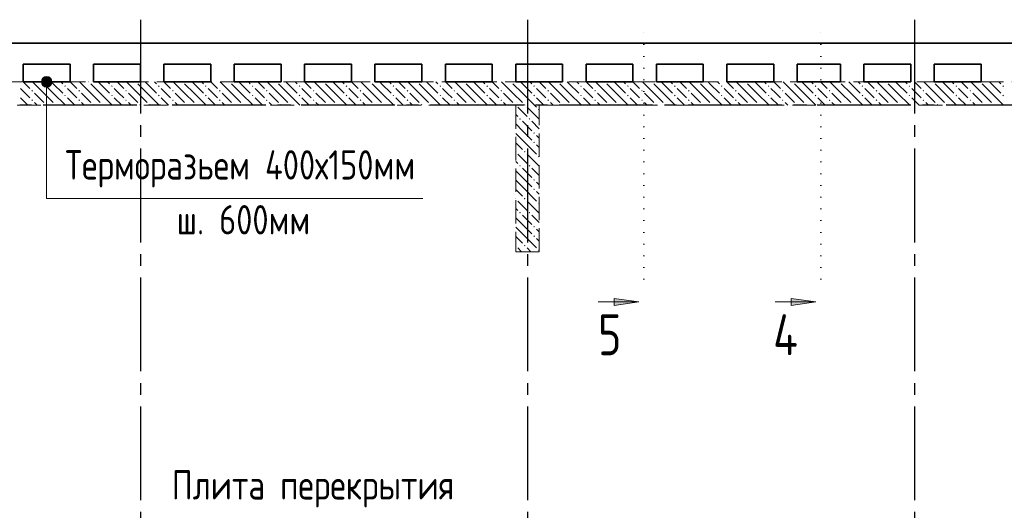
# Model space of a CAD drawing. Header units: millimetres. Extents: x 0 to 61017, y 0 to 42000.
# Tile 16 of 28: x 23910 to 32307, y 30844 to 35030. Entities that reach past the tile are written whole.
import ezdxf

# ---------------------------------------------------------------- set-up
doc = ezdxf.new("R2010")
doc.units = ezdxf.units.MM
for name, pattern in [('______2', [270, 200, -70]), ('______5', [1100, 800, -100, 100, -100]), ('______9', [100, 0, -100])]:
    doc.linetypes.add(name, pattern=pattern)
doc.layers.add('ЖБ Перекрытие верхний уровень', color=7, linetype='Continuous', lineweight=25, true_color=0xe0e0ff)
doc.layers.add('ЖБ Стена верхний уровень', color=7, linetype='Continuous', lineweight=25, true_color=0x006e00)
for name, color, linetype, lineweight in [('Оси', 40, '______5', 18), ('Примечания', 7, 'Continuous', 25), ('Узлы символ', 7, 'Continuous', 25)]:
    doc.layers.add(name, color=color, linetype=linetype, lineweight=lineweight)
doc.styles.add('GOST 2.304-81', font='txt')
doc.styles.add('ISOCPEUR', font='txt')

msp = doc.modelspace()

# ---------------------------------------------------------------- hatches: boundary and pattern name
at = {"layer": 'ЖБ Стена верхний уровень', "linetype": 'Continuous', "lineweight": 18, "transparency": 33554687}
for points in [[(24010.4, 34423.1), (24016.9, 34429.6), (24023.4, 34423.1), (24016.9, 34416.6)], [(24100.3, 34500), (24097, 34496.6), (24093.6, 34500)], [(24290.5, 34463.1), (24297, 34469.6), (24303.4, 34463.1), (24297, 34456.6)], [(24410.4, 34423.1), (24416.9, 34429.6), (24423.4, 34423.1), (24416.9, 34416.6)], [(24500.3, 34500), (24497, 34496.6), (24493.6, 34500)], [(24690.5, 34463.1), (24697, 34469.6), (24703.4, 34463.1), (24697, 34456.6)], [(24810.4, 34423.1), (24816.9, 34429.6), (24823.4, 34423.1), (24816.9, 34416.6)], [(24900.3, 34500), (24897, 34496.6), (24893.6, 34500)], [(25090.5, 34463.1), (25097, 34469.6), (25103.4, 34463.1), (25097, 34456.6)], [(25210.4, 34423.1), (25216.9, 34429.6), (25223.4, 34423.1), (25216.9, 34416.6)], [(25300.3, 34500), (25297, 34496.6), (25293.6, 34500)], [(25490.5, 34463.1), (25497, 34469.6), (25503.4, 34463.1), (25497, 34456.6)], [(25610.4, 34423.1), (25616.9, 34429.6), (25623.4, 34423.1), (25616.9, 34416.6)], [(25700.3, 34500), (25697, 34496.6), (25693.6, 34500)], [(25890.5, 34463.1), (25897, 34469.6), (25903.4, 34463.1), (25897, 34456.6)], [(26010.4, 34423.1), (26016.9, 34429.6), (26023.4, 34423.1), (26016.9, 34416.6)], [(26100.3, 34500), (26097, 34496.6), (26093.6, 34500)], [(26290.5, 34463.1), (26297, 34469.6), (26303.4, 34463.1), (26297, 34456.6)], [(26410.4, 34423.1), (26416.9, 34429.6), (26423.4, 34423.1), (26416.9, 34416.6)], [(26500.3, 34500), (26497, 34496.6), (26493.6, 34500)], [(26690.5, 34463.1), (26697, 34469.6), (26703.4, 34463.1), (26697, 34456.6)], [(26810.4, 34423.1), (26816.9, 34429.6), (26823.4, 34423.1), (26816.9, 34416.6)], [(26900.3, 34500), (26896.9, 34496.6), (26893.6, 34500)], [(27090.5, 34463.1), (27096.9, 34469.6), (27103.4, 34463.1), (27096.9, 34456.6)], [(27210.4, 34423.1), (27216.9, 34429.6), (27223.4, 34423.1), (27216.9, 34416.6)], [(27300.3, 34500), (27296.9, 34496.6), (27293.6, 34500)], [(27490.5, 34463.1), (27496.9, 34469.6), (27503.4, 34463.1), (27496.9, 34456.6)], [(27610.4, 34423.1), (27616.9, 34429.6), (27623.4, 34423.1), (27616.9, 34416.6)], [(27700.3, 34500), (27696.9, 34496.6), (27693.6, 34500)], [(27890.5, 34463.1), (27896.9, 34469.6), (27903.4, 34463.1), (27896.9, 34456.6)], [(28010.4, 34423.1), (28016.9, 34429.6), (28023.4, 34423.1), (28016.9, 34416.6)], [(28100.3, 34500), (28096.9, 34496.6), (28093.6, 34500)], [(28290.5, 34463.1), (28296.9, 34469.6), (28303.4, 34463.1), (28296.9, 34456.6)], [(28410.4, 34423.1), (28416.9, 34429.6), (28423.4, 34423.1), (28416.9, 34416.6)], [(28500.3, 34500), (28496.9, 34496.6), (28493.6, 34500)], [(28690.5, 34463.1), (28696.9, 34469.6), (28703.4, 34463.1), (28696.9, 34456.6)], [(28810.4, 34423.1), (28816.9, 34429.6), (28823.4, 34423.1), (28816.9, 34416.6)], [(28900.3, 34500), (28896.9, 34496.6), (28893.6, 34500)], [(29090.5, 34463.1), (29096.9, 34469.6), (29103.4, 34463.1), (29096.9, 34456.6)], [(29210.4, 34423.1), (29216.9, 34429.6), (29223.4, 34423.1), (29216.9, 34416.6)], [(29300.3, 34500), (29296.9, 34496.6), (29293.6, 34500)], [(29490.5, 34463.1), (29496.9, 34469.6), (29503.4, 34463.1), (29496.9, 34456.6)], [(29610.4, 34423.1), (29616.9, 34429.6), (29623.4, 34423.1), (29616.9, 34416.6)], [(29700.3, 34500), (29696.9, 34496.6), (29693.6, 34500)], [(29890.5, 34463.1), (29896.9, 34469.6), (29903.4, 34463.1), (29896.9, 34456.6)], [(30010.4, 34423.1), (30016.9, 34429.6), (30023.4, 34423.1), (30016.9, 34416.6)], [(30100.3, 34500), (30096.9, 34496.6), (30093.6, 34500)], [(30290.5, 34463.1), (30296.9, 34469.6), (30303.4, 34463.1), (30296.9, 34456.6)], [(30410.4, 34423.1), (30416.9, 34429.6), (30423.4, 34423.1), (30416.9, 34416.6)], [(30500.3, 34500), (30496.9, 34496.6), (30493.6, 34500)], [(30690.5, 34463.1), (30696.9, 34469.6), (30703.4, 34463.1), (30696.9, 34456.6)], [(30810.4, 34423.1), (30816.9, 34429.6), (30823.4, 34423.1), (30816.9, 34416.6)], [(30900.3, 34500), (30896.9, 34496.6), (30893.6, 34500)], [(31090.5, 34463.1), (31096.9, 34469.6), (31103.4, 34463.1), (31096.9, 34456.6)], [(31210.4, 34423.1), (31216.9, 34429.6), (31223.4, 34423.1), (31216.9, 34416.6)], [(31300.3, 34500), (31296.9, 34496.6), (31293.6, 34500)], [(31490.5, 34463.1), (31496.9, 34469.6), (31503.4, 34463.1), (31496.9, 34456.6)], [(31610.4, 34423.1), (31616.9, 34429.6), (31623.4, 34423.1), (31616.9, 34416.6)], [(31700.3, 34500), (31696.9, 34496.6), (31693.6, 34500)], [(31890.5, 34463.1), (31896.9, 34469.6), (31903.4, 34463.1), (31896.9, 34456.6)], [(32010.4, 34423.1), (32016.9, 34429.6), (32023.4, 34423.1), (32016.9, 34416.6)], [(32100.3, 34500), (32096.9, 34496.6), (32093.6, 34500)], [(32290.5, 34463.1), (32296.9, 34469.6), (32303.4, 34463.1), (32296.9, 34456.6)], [(24010.4, 34343.1), (24016.9, 34349.6), (24023.4, 34343.1), (24016.9, 34336.6)], [(24290.5, 34383.1), (24297, 34389.6), (24303.4, 34383.1), (24297, 34376.6)], [(24410.4, 34343.1), (24416.9, 34349.6), (24423.4, 34343.1), (24416.9, 34336.6)], [(24690.5, 34383.1), (24697, 34389.6), (24703.4, 34383.1), (24697, 34376.6)], [(24810.4, 34343.1), (24816.9, 34349.6), (24823.4, 34343.1), (24816.9, 34336.6)], [(25090.5, 34383.1), (25097, 34389.6), (25103.4, 34383.1), (25097, 34376.6)], [(25210.4, 34343.1), (25216.9, 34349.6), (25223.4, 34343.1), (25216.9, 34336.6)], [(25490.5, 34383.1), (25497, 34389.6), (25503.4, 34383.1), (25497, 34376.6)], [(25610.4, 34343.1), (25616.9, 34349.6), (25623.4, 34343.1), (25616.9, 34336.6)], [(25890.5, 34383.1), (25897, 34389.6), (25903.4, 34383.1), (25897, 34376.6)], [(26010.4, 34343.1), (26016.9, 34349.6), (26023.4, 34343.1), (26016.9, 34336.6)], [(26290.5, 34383.1), (26297, 34389.6), (26303.4, 34383.1), (26297, 34376.6)], [(26410.4, 34343.1), (26416.9, 34349.6), (26423.4, 34343.1), (26416.9, 34336.6)], [(26690.5, 34383.1), (26697, 34389.6), (26703.4, 34383.1), (26697, 34376.6)], [(26810.4, 34343.1), (26816.9, 34349.6), (26823.4, 34343.1), (26816.9, 34336.6)], [(27090.5, 34383.1), (27096.9, 34389.6), (27103.4, 34383.1), (27096.9, 34376.6)], [(27210.4, 34343.1), (27216.9, 34349.6), (27223.4, 34343.1), (27216.9, 34336.6)], [(27490.5, 34383.1), (27496.9, 34389.6), (27503.4, 34383.1), (27496.9, 34376.6)], [(27610.4, 34343.1), (27616.9, 34349.6), (27623.4, 34343.1), (27616.9, 34336.6)], [(27890.5, 34383.1), (27896.9, 34389.6), (27903.4, 34383.1), (27896.9, 34376.6)], [(28010.4, 34343.1), (28016.9, 34349.6), (28023.4, 34343.1), (28016.9, 34336.6)], [(28290.5, 34383.1), (28296.9, 34389.6), (28303.4, 34383.1), (28296.9, 34376.6)], [(28410.4, 34343.1), (28416.9, 34349.6), (28423.4, 34343.1), (28416.9, 34336.6)], [(28690.5, 34383.1), (28696.9, 34389.6), (28703.4, 34383.1), (28696.9, 34376.6)], [(28810.4, 34343.1), (28816.9, 34349.6), (28823.4, 34343.1), (28816.9, 34336.6)], [(29090.5, 34383.1), (29096.9, 34389.6), (29103.4, 34383.1), (29096.9, 34376.6)], [(29210.4, 34343.1), (29216.9, 34349.6), (29223.4, 34343.1), (29216.9, 34336.6)], [(29490.5, 34383.1), (29496.9, 34389.6), (29503.4, 34383.1), (29496.9, 34376.6)], [(29610.4, 34343.1), (29616.9, 34349.6), (29623.4, 34343.1), (29616.9, 34336.6)], [(29890.5, 34383.1), (29896.9, 34389.6), (29903.4, 34383.1), (29896.9, 34376.6)], [(30010.4, 34343.1), (30016.9, 34349.6), (30023.4, 34343.1), (30016.9, 34336.6)], [(30290.5, 34383.1), (30296.9, 34389.6), (30303.4, 34383.1), (30296.9, 34376.6)], [(30410.4, 34343.1), (30416.9, 34349.6), (30423.4, 34343.1), (30416.9, 34336.6)], [(30690.5, 34383.1), (30696.9, 34389.6), (30703.4, 34383.1), (30696.9, 34376.6)], [(30810.4, 34343.1), (30816.9, 34349.6), (30823.4, 34343.1), (30816.9, 34336.6)], [(31090.5, 34383.1), (31096.9, 34389.6), (31103.4, 34383.1), (31096.9, 34376.6)], [(31210.4, 34343.1), (31216.9, 34349.6), (31223.4, 34343.1), (31216.9, 34336.6)], [(31490.5, 34383.1), (31496.9, 34389.6), (31503.4, 34383.1), (31496.9, 34376.6)], [(31610.4, 34343.1), (31616.9, 34349.6), (31623.4, 34343.1), (31616.9, 34336.6)], [(31890.5, 34383.1), (31896.9, 34389.6), (31903.4, 34383.1), (31896.9, 34376.6)], [(32010.4, 34343.1), (32016.9, 34349.6), (32023.4, 34343.1), (32016.9, 34336.6)], [(32290.5, 34383.1), (32296.9, 34389.6), (32303.4, 34383.1), (32296.9, 34376.6)], [(24130.5, 34303.1), (24137, 34309.6), (24143.5, 34303.1), (24140.3, 34300), (24133.6, 34300)], [(24210.4, 34303.1), (24216.9, 34309.6), (24223.4, 34303.1), (24220.3, 34300), (24213.6, 34300)], [(24530.5, 34303.1), (24537, 34309.6), (24543.5, 34303.1), (24540.3, 34300), (24533.6, 34300)], [(24610.4, 34303.1), (24616.9, 34309.6), (24623.4, 34303.1), (24620.3, 34300), (24613.6, 34300)], [(24930.5, 34303.1), (24937, 34309.6), (24943.5, 34303.1), (24940.3, 34300), (24933.6, 34300)], [(25010.4, 34303.1), (25016.9, 34309.6), (25023.4, 34303.1), (25020.3, 34300), (25013.6, 34300)], [(25330.5, 34303.1), (25337, 34309.6), (25343.5, 34303.1), (25340.3, 34300), (25333.6, 34300)], [(25410.4, 34303.1), (25416.9, 34309.6), (25423.4, 34303.1), (25420.3, 34300), (25413.6, 34300)], [(25730.5, 34303.1), (25737, 34309.6), (25743.5, 34303.1), (25740.3, 34300), (25733.6, 34300)], [(25810.4, 34303.1), (25816.9, 34309.6), (25823.4, 34303.1), (25820.3, 34300), (25813.6, 34300)], [(26130.5, 34303.1), (26137, 34309.6), (26143.5, 34303.1), (26140.3, 34300), (26133.6, 34300)], [(26210.4, 34303.1), (26216.9, 34309.6), (26223.4, 34303.1), (26220.3, 34300), (26213.6, 34300)], [(26530.5, 34303.1), (26537, 34309.6), (26543.5, 34303.1), (26540.3, 34300), (26533.6, 34300)], [(26610.4, 34303.1), (26616.9, 34309.6), (26623.4, 34303.1), (26620.3, 34300), (26613.6, 34300)], [(26930.5, 34303.1), (26937, 34309.6), (26943.5, 34303.1), (26940.3, 34300), (26933.6, 34300)], [(27010.4, 34303.1), (27016.9, 34309.6), (27023.4, 34303.1), (27020.3, 34300), (27013.6, 34300)], [(27330.5, 34303.1), (27337, 34309.6), (27343.5, 34303.1), (27340.3, 34300), (27333.6, 34300)], [(27410.4, 34303.1), (27416.9, 34309.6), (27423.4, 34303.1), (27420.3, 34300), (27413.6, 34300)], [(27730.5, 34303.1), (27737, 34309.6), (27743.5, 34303.1), (27740.3, 34300), (27733.6, 34300)], [(27810.4, 34303.1), (27816.9, 34309.6), (27823.4, 34303.1), (27820.3, 34300), (27813.6, 34300)], [(28130.5, 34303.1), (28137, 34309.6), (28143.5, 34303.1), (28140.3, 34300), (28133.6, 34300)], [(28140.3, 34300), (28140, 34299.7), (28140, 34300)], [(28210.4, 34303.1), (28216.9, 34309.6), (28223.4, 34303.1), (28220.3, 34300), (28213.6, 34300)], [(28220.3, 34300), (28216.9, 34296.6), (28213.6, 34300)], [(28330.5, 34263.1), (28337, 34269.6), (28340, 34266.6), (28340, 34259.7), (28337, 34256.6)], [(28530.5, 34303.1), (28537, 34309.6), (28543.5, 34303.1), (28540.3, 34300), (28533.6, 34300)], [(28610.4, 34303.1), (28616.9, 34309.6), (28623.4, 34303.1), (28620.3, 34300), (28613.6, 34300)], [(28930.5, 34303.1), (28937, 34309.6), (28943.5, 34303.1), (28940.3, 34300), (28933.6, 34300)], [(29010.4, 34303.1), (29016.9, 34309.6), (29023.4, 34303.1), (29020.3, 34300), (29013.6, 34300)], [(29330.5, 34303.1), (29337, 34309.6), (29343.5, 34303.1), (29340.3, 34300), (29333.6, 34300)], [(29410.4, 34303.1), (29416.9, 34309.6), (29423.4, 34303.1), (29420.3, 34300), (29413.6, 34300)], [(29730.5, 34303.1), (29737, 34309.6), (29743.5, 34303.1), (29740.3, 34300), (29733.6, 34300)], [(29810.4, 34303.1), (29816.9, 34309.6), (29823.4, 34303.1), (29820.3, 34300), (29813.6, 34300)], [(30130.5, 34303.1), (30137, 34309.6), (30143.5, 34303.1), (30140.3, 34300), (30133.6, 34300)], [(30210.4, 34303.1), (30216.9, 34309.6), (30223.4, 34303.1), (30220.3, 34300), (30213.6, 34300)], [(30530.5, 34303.1), (30537, 34309.6), (30543.5, 34303.1), (30540.3, 34300), (30533.6, 34300)], [(30610.4, 34303.1), (30616.9, 34309.6), (30623.4, 34303.1), (30620.3, 34300), (30613.6, 34300)], [(30930.5, 34303.1), (30937, 34309.6), (30943.5, 34303.1), (30940.3, 34300), (30933.6, 34300)], [(31010.4, 34303.1), (31016.9, 34309.6), (31023.4, 34303.1), (31020.3, 34300), (31013.6, 34300)], [(31330.5, 34303.1), (31337, 34309.6), (31343.5, 34303.1), (31340.3, 34300), (31333.6, 34300)], [(31410.4, 34303.1), (31416.9, 34309.6), (31423.4, 34303.1), (31420.3, 34300), (31413.6, 34300)], [(31730.5, 34303.1), (31737, 34309.6), (31743.5, 34303.1), (31740.3, 34300), (31733.6, 34300)], [(31810.4, 34303.1), (31816.9, 34309.6), (31823.4, 34303.1), (31820.3, 34300), (31813.6, 34300)], [(32130.5, 34303.1), (32137, 34309.6), (32143.5, 34303.1), (32140.3, 34300), (32133.6, 34300)], [(32210.4, 34303.1), (32216.9, 34309.6), (32223.4, 34303.1), (32220.3, 34300), (32213.6, 34300)], [(28170.5, 34183.1), (28177, 34189.6), (28183.5, 34183.1), (28177, 34176.6)], [(28250.5, 34183.1), (28257, 34189.6), (28263.5, 34183.1), (28257, 34176.6)], [(28290.5, 34063.1), (28296.9, 34069.6), (28303.4, 34063.1), (28296.9, 34056.6)], [(28290.5, 33983.1), (28296.9, 33989.6), (28303.4, 33983.1), (28296.9, 33976.6)], [(28140, 33906.6), (28143.5, 33903.1), (28140, 33899.7)], [(28210.4, 33903.1), (28216.9, 33909.6), (28223.4, 33903.1), (28216.9, 33896.6)], [(28330.5, 33863.1), (28337, 33869.6), (28340, 33866.6), (28340, 33859.7), (28337, 33856.6)], [(28170.5, 33783.1), (28177, 33789.6), (28183.5, 33783.1), (28177, 33776.6)], [(28250.5, 33783.1), (28257, 33789.6), (28263.5, 33783.1), (28257, 33776.6)], [(28290.5, 33663.1), (28296.9, 33669.6), (28303.4, 33663.1), (28296.9, 33656.6)], [(28290.5, 33583.1), (28296.9, 33589.6), (28303.4, 33583.1), (28296.9, 33576.6)], [(28140, 33506.6), (28143.5, 33503.1), (28140, 33499.7)], [(28210.4, 33503.1), (28216.9, 33509.6), (28223.4, 33503.1), (28216.9, 33496.6)], [(28330.5, 33463.1), (28337, 33469.6), (28340, 33466.6), (28340, 33459.7), (28337, 33456.6)], [(28170.5, 33383.1), (28177, 33389.6), (28183.5, 33383.1), (28177, 33376.6)], [(28250.5, 33383.1), (28257, 33389.6), (28263.5, 33383.1), (28257, 33376.6)], [(28290.5, 33263.1), (28296.9, 33269.6), (28303.4, 33263.1), (28296.9, 33256.6)], [(28290.5, 33183.1), (28296.9, 33189.6), (28303.4, 33183.1), (28296.9, 33176.6)], [(28140, 33106.6), (28143.5, 33103.1), (28140, 33099.7)], [(28210.4, 33103.1), (28216.9, 33109.6), (28223.4, 33103.1), (28216.9, 33096.6)], [(28330.5, 33063.1), (28337, 33069.6), (28340, 33066.6), (28340, 33059.7), (28337, 33056.6)]]:
    msp.add_hatch(color=7, dxfattribs=at).paths.add_polyline_path(points, flags=16)
at = {"layer": 'Примечания', "linetype": 'Continuous', "lineweight": 13, "transparency": 33554687}
for points in [[(24095, 34500), (24185, 34500), (24178.7, 34522.5)], [(24095, 34500), (24178.7, 34522.5), (24101.3, 34522.5)], [(24101.3, 34522.5), (24178.7, 34522.5), (24162.5, 34538.7)], [(24101.3, 34522.5), (24162.5, 34538.7), (24117.5, 34538.7)], [(24117.5, 34538.7), (24162.5, 34538.7), (24140, 34545)], [(24101.3, 34477.5), (24185, 34500), (24095, 34500)], [(24101.3, 34477.5), (24178.7, 34477.5), (24185, 34500)], [(24117.5, 34461.3), (24178.7, 34477.5), (24101.3, 34477.5)], [(24117.5, 34461.3), (24162.5, 34461.3), (24178.7, 34477.5)], [(24162.5, 34461.3), (24117.5, 34461.3), (24140, 34455)]]:
    msp.add_hatch(color=7, dxfattribs=at).paths.add_polyline_path(points)
at = {"layer": 'Узлы символ', "linetype": 'Continuous', "lineweight": 13, "transparency": 33554687}
for points in [[(28980.2, 32652.1), (29190.2, 32622), (28980.2, 32592.1)], [(30490.2, 32652.1), (30700.2, 32622), (30490.2, 32592.1)]]:
    msp.add_hatch(color=7, dxfattribs=at).paths.add_polyline_path(points, flags=16)

# ---------------------------------------------------------------- linework, layer by layer
at = {"layer": 'ЖБ Перекрытие верхний уровень', "color": 7, "linetype": 'Continuous', "lineweight": 35, "transparency": 33554687}
for p, q in [((28240, 34830), (22060, 34830)), ((34420, 34830), (28240, 34830)), ((23940, 34500), (23940, 34650)), ((23940, 34650), (24340, 34650)), ((24340, 34650), (24340, 34500)), ((24540, 34500), (24540, 34650)), ((24540, 34650), (24940, 34650)), ((24940, 34650), (24940, 34500)), ((25140, 34500), (25140, 34650)), ((25140, 34650), (25540, 34650)), ((25540, 34650), (25540, 34500)), ((25740, 34500), (25740, 34650)), ((25740, 34650), (26140, 34650)), ((26140, 34650), (26140, 34500)), ((26340, 34500), (26340, 34650)), ((26340, 34650), (26740, 34650)), ((26740, 34650), (26740, 34500)), ((26940, 34500), (26940, 34650)), ((26940, 34650), (27340, 34650)), ((27340, 34650), (27340, 34500)), ((27540, 34500), (27540, 34650)), ((27540, 34650), (27940, 34650)), ((27940, 34650), (27940, 34500)), ((28140, 34500), (28140, 34650)), ((28140, 34650), (28240, 34650)), ((28240, 34650), (28540, 34650)), ((28540, 34650), (28540, 34500)), ((28740, 34650), (29140, 34650)), ((28740, 34500), (28740, 34650)), ((29140, 34650), (29140, 34500)), ((29340, 34500), (29340, 34650)), ((29340, 34650), (29740, 34650)), ((29740, 34650), (29740, 34500)), ((29940, 34500), (29940, 34650)), ((29940, 34650), (30340, 34650)), ((30340, 34650), (30340, 34500)), ((30540, 34500), (30540, 34650)), ((30540, 34650), (30910, 34650)), ((30910, 34650), (30910, 34500)), ((31110, 34650), (31510, 34650)), ((31110, 34500), (31110, 34650)), ((31510, 34650), (31510, 34500)), ((31710, 34650), (32110, 34650)), ((31710, 34500), (31710, 34650)), ((32110, 34650), (32110, 34500)), ((24340, 34500), (23940, 34500)), ((24940, 34500), (24540, 34500)), ((25540, 34500), (25140, 34500)), ((26140, 34500), (25740, 34500)), ((26740, 34500), (26340, 34500)), ((27340, 34500), (26940, 34500)), ((27940, 34500), (27540, 34500)), ((28240, 34500), (28140, 34500)), ((28540, 34500), (28240, 34500)), ((29140, 34500), (28740, 34500)), ((29740, 34500), (29340, 34500)), ((30340, 34500), (29940, 34500)), ((30910, 34500), (30540, 34500)), ((31510, 34500), (31110, 34500)), ((32110, 34500), (31710, 34500))]:
    msp.add_line(p, q, dxfattribs=at)
at = {"layer": 'ЖБ Стена верхний уровень', "color": 251, "linetype": '______2', "lineweight": 13, "true_color": 0x656565, "transparency": 33554687}
for p, q in [((34730, 34500), (21750, 34500)), ((21730, 34300), (28140, 34300)), ((28140, 34300), (28140, 33050)), ((28340, 33050), (28340, 34300)), ((28340, 34300), (34750, 34300)), ((28140, 33050), (28340, 33050))]:
    msp.add_line(p, q, dxfattribs=at)
at = {"layer": 'ЖБ Стена верхний уровень', "color": 9, "linetype": 'Continuous', "lineweight": 18, "true_color": 0xc7c7c7, "transparency": 33554687}
for p, q in [((23957, 34403.1), (23916.9, 34443.1)), ((23940.1, 34500), (23997, 34443.1)), ((24116.9, 34403.1), (24020.1, 34500)), ((24116.9, 34483.1), (24197, 34403.1)), ((24197, 34483.1), (24180.1, 34500)), ((24197, 34483.1), (24277, 34403.1)), ((24260.1, 34500), (24277, 34483.1)), ((24357, 34403.1), (24316.9, 34443.1)), ((24340.1, 34500), (24397, 34443.1)), ((24516.9, 34403.1), (24420.1, 34500)), ((24516.9, 34483.1), (24597, 34403.1)), ((24597, 34483.1), (24580.1, 34500)), ((24597, 34483.1), (24677, 34403.1)), ((24660.1, 34500), (24677, 34483.1)), ((24757, 34403.1), (24716.9, 34443.1)), ((24740.1, 34500), (24797, 34443.1)), ((24916.9, 34403.1), (24820.1, 34500)), ((24916.9, 34483.1), (24997, 34403.1)), ((24997, 34483.1), (24980.1, 34500)), ((24997, 34483.1), (25077, 34403.1)), ((25060.1, 34500), (25077, 34483.1)), ((25157, 34403.1), (25116.9, 34443.1)), ((25140.1, 34500), (25197, 34443.1)), ((25316.9, 34403.1), (25220.1, 34500)), ((25316.9, 34483.1), (25397, 34403.1)), ((25397, 34483.1), (25380.1, 34500)), ((25397, 34483.1), (25477, 34403.1)), ((25460.1, 34500), (25477, 34483.1)), ((25557, 34403.1), (25516.9, 34443.1)), ((25540.1, 34500), (25597, 34443.1)), ((25716.9, 34403.1), (25620.1, 34500)), ((25716.9, 34483.1), (25797, 34403.1)), ((25797, 34483.1), (25780.1, 34500)), ((25797, 34483.1), (25877, 34403.1)), ((25860.1, 34500), (25877, 34483.1)), ((25957, 34403.1), (25916.9, 34443.1)), ((25940.1, 34500), (25997, 34443.1)), ((26116.9, 34403.1), (26020.1, 34500)), ((26116.9, 34483.1), (26197, 34403.1)), ((26197, 34483.1), (26180.1, 34500)), ((26197, 34483.1), (26277, 34403.1)), ((26260.1, 34500), (26277, 34483.1)), ((26357, 34403.1), (26316.9, 34443.1)), ((26340.1, 34500), (26397, 34443.1)), ((26516.9, 34403.1), (26420.1, 34500)), ((26516.9, 34483.1), (26597, 34403.1)), ((26597, 34483.1), (26580.1, 34500)), ((26597, 34483.1), (26677, 34403.1)), ((26660.1, 34500), (26677, 34483.1)), ((26757, 34403.1), (26716.9, 34443.1)), ((26740.1, 34500), (26796.9, 34443.1)), ((26916.9, 34403.1), (26820.1, 34500)), ((26916.9, 34483.1), (26996.9, 34403.1)), ((26996.9, 34483.1), (26980.1, 34500)), ((26996.9, 34483.1), (27077, 34403.1)), ((27060.1, 34500), (27077, 34483.1)), ((27157, 34403.1), (27116.9, 34443.1)), ((27140.1, 34500), (27196.9, 34443.1)), ((27316.9, 34403.1), (27220.1, 34500)), ((27316.9, 34483.1), (27396.9, 34403.1)), ((27396.9, 34483.1), (27380.1, 34500)), ((27396.9, 34483.1), (27477, 34403.1)), ((27460.1, 34500), (27477, 34483.1)), ((27557, 34403.1), (27516.9, 34443.1)), ((27540.1, 34500), (27596.9, 34443.1)), ((27716.9, 34403.1), (27620.1, 34500)), ((27716.9, 34483.1), (27796.9, 34403.1)), ((27796.9, 34483.1), (27780.1, 34500)), ((27796.9, 34483.1), (27877, 34403.1)), ((27860.1, 34500), (27877, 34483.1)), ((27957, 34403.1), (27916.9, 34443.1)), ((27940.1, 34500), (27996.9, 34443.1)), ((28116.9, 34403.1), (28020.1, 34500)), ((28116.9, 34483.1), (28196.9, 34403.1)), ((28196.9, 34483.1), (28180.1, 34500)), ((28196.9, 34483.1), (28277, 34403.1)), ((28260.1, 34500), (28277, 34483.1)), ((28357, 34403.1), (28316.9, 34443.1)), ((28340.1, 34500), (28396.9, 34443.1)), ((28516.9, 34403.1), (28420.1, 34500)), ((28516.9, 34483.1), (28596.9, 34403.1)), ((28596.9, 34483.1), (28580.1, 34500)), ((28596.9, 34483.1), (28677, 34403.1)), ((28660.1, 34500), (28677, 34483.1)), ((28757, 34403.1), (28716.9, 34443.1)), ((28740.1, 34500), (28796.9, 34443.1)), ((28916.9, 34403.1), (28820.1, 34500)), ((28916.9, 34483.1), (28996.9, 34403.1)), ((28996.9, 34483.1), (28980.1, 34500)), ((28996.9, 34483.1), (29077, 34403.1)), ((29060.1, 34500), (29077, 34483.1)), ((29157, 34403.1), (29116.9, 34443.1)), ((29140.1, 34500), (29196.9, 34443.1)), ((29316.9, 34403.1), (29220.1, 34500)), ((29316.9, 34483.1), (29396.9, 34403.1)), ((29396.9, 34483.1), (29380.1, 34500)), ((29396.9, 34483.1), (29477, 34403.1)), ((29460.1, 34500), (29477, 34483.1)), ((29557, 34403.1), (29516.9, 34443.1)), ((29540.1, 34500), (29596.9, 34443.1)), ((29716.9, 34403.1), (29620.1, 34500)), ((29716.9, 34483.1), (29796.9, 34403.1)), ((29796.9, 34483.1), (29780.1, 34500)), ((29796.9, 34483.1), (29877, 34403.1)), ((29860.1, 34500), (29877, 34483.1)), ((29957, 34403.1), (29916.9, 34443.1)), ((29940.1, 34500), (29996.9, 34443.1)), ((30116.9, 34403.1), (30020.1, 34500)), ((30116.9, 34483.1), (30196.9, 34403.1)), ((30196.9, 34483.1), (30180.1, 34500)), ((30196.9, 34483.1), (30277, 34403.1)), ((30260.1, 34500), (30277, 34483.1)), ((30357, 34403.1), (30316.9, 34443.1)), ((30340.1, 34500), (30396.9, 34443.1)), ((30516.9, 34403.1), (30420.1, 34500)), ((30516.9, 34483.1), (30596.9, 34403.1)), ((30596.9, 34483.1), (30580.1, 34500)), ((30596.9, 34483.1), (30677, 34403.1)), ((30660.1, 34500), (30677, 34483.1)), ((30757, 34403.1), (30716.9, 34443.1)), ((30740.1, 34500), (30796.9, 34443.1)), ((30916.9, 34403.1), (30820.1, 34500)), ((30916.9, 34483.1), (30996.9, 34403.1)), ((30996.9, 34483.1), (30980.1, 34500)), ((30996.9, 34483.1), (31077, 34403.1)), ((31060.1, 34500), (31077, 34483.1)), ((31157, 34403.1), (31116.9, 34443.1)), ((31140.1, 34500), (31196.9, 34443.1)), ((31316.9, 34403.1), (31220.1, 34500)), ((31316.9, 34483.1), (31396.9, 34403.1)), ((31396.9, 34483.1), (31380.1, 34500)), ((31396.9, 34483.1), (31477, 34403.1)), ((31460.1, 34500), (31477, 34483.1)), ((31557, 34403.1), (31516.9, 34443.1)), ((31540.1, 34500), (31596.9, 34443.1)), ((31716.9, 34403.1), (31620.1, 34500)), ((31716.9, 34483.1), (31796.9, 34403.1)), ((31796.9, 34483.1), (31780.1, 34500)), ((31796.9, 34483.1), (31877, 34403.1)), ((31860.1, 34500), (31877, 34483.1)), ((31957, 34403.1), (31916.9, 34443.1)), ((31940.1, 34500), (31996.9, 34443.1)), ((32116.9, 34403.1), (32020.1, 34500)), ((32116.9, 34483.1), (32196.9, 34403.1)), ((32196.9, 34483.1), (32180.1, 34500)), ((32196.9, 34483.1), (32277, 34403.1)), ((32260.1, 34500), (32277, 34483.1)), ((23916.9, 34363.1), (23980.1, 34300)), ((23997, 34363.1), (23957, 34403.1)), ((24037, 34403.1), (24116.9, 34323.1)), ((24116.9, 34403.1), (24197, 34323.1)), ((24197, 34403.1), (24300.1, 34300)), ((24316.9, 34363.1), (24380.1, 34300)), ((24397, 34363.1), (24357, 34403.1)), ((24437, 34403.1), (24516.9, 34323.1)), ((24516.9, 34403.1), (24597, 34323.1)), ((24597, 34403.1), (24700.1, 34300)), ((24716.9, 34363.1), (24780.1, 34300)), ((24797, 34363.1), (24757, 34403.1)), ((24837, 34403.1), (24916.9, 34323.1)), ((24916.9, 34403.1), (24997, 34323.1)), ((24997, 34403.1), (25100.1, 34300)), ((25116.9, 34363.1), (25180.1, 34300)), ((25197, 34363.1), (25157, 34403.1)), ((25237, 34403.1), (25316.9, 34323.1)), ((25316.9, 34403.1), (25397, 34323.1)), ((25397, 34403.1), (25500.1, 34300)), ((25516.9, 34363.1), (25580.1, 34300)), ((25597, 34363.1), (25557, 34403.1)), ((25637, 34403.1), (25716.9, 34323.1)), ((25716.9, 34403.1), (25797, 34323.1)), ((25797, 34403.1), (25900.1, 34300)), ((25916.9, 34363.1), (25980.1, 34300)), ((25997, 34363.1), (25957, 34403.1)), ((26037, 34403.1), (26116.9, 34323.1)), ((26116.9, 34403.1), (26197, 34323.1)), ((26197, 34403.1), (26300.1, 34300)), ((26316.9, 34363.1), (26380.1, 34300)), ((26397, 34363.1), (26357, 34403.1)), ((26437, 34403.1), (26516.9, 34323.1)), ((26516.9, 34403.1), (26597, 34323.1)), ((26597, 34403.1), (26700.1, 34300)), ((26716.9, 34363.1), (26780.1, 34300)), ((26796.9, 34363.1), (26757, 34403.1)), ((26837, 34403.1), (26916.9, 34323.1)), ((26916.9, 34403.1), (26996.9, 34323.1)), ((26996.9, 34403.1), (27100.1, 34300)), ((27116.9, 34363.1), (27180.1, 34300)), ((27196.9, 34363.1), (27157, 34403.1)), ((27237, 34403.1), (27316.9, 34323.1)), ((27316.9, 34403.1), (27396.9, 34323.1)), ((27396.9, 34403.1), (27500.1, 34300)), ((27516.9, 34363.1), (27580.1, 34300)), ((27596.9, 34363.1), (27557, 34403.1)), ((27637, 34403.1), (27716.9, 34323.1)), ((27716.9, 34403.1), (27796.9, 34323.1)), ((27796.9, 34403.1), (27900.1, 34300)), ((27916.9, 34363.1), (27980.1, 34300)), ((27996.9, 34363.1), (27957, 34403.1)), ((28037, 34403.1), (28116.9, 34323.1)), ((28116.9, 34403.1), (28196.9, 34323.1)), ((28196.9, 34403.1), (28300.1, 34300)), ((28316.9, 34363.1), (28380.1, 34300)), ((28396.9, 34363.1), (28357, 34403.1)), ((28437, 34403.1), (28516.9, 34323.1)), ((28516.9, 34403.1), (28596.9, 34323.1)), ((28596.9, 34403.1), (28700.1, 34300)), ((28716.9, 34363.1), (28780.1, 34300)), ((28796.9, 34363.1), (28757, 34403.1)), ((28837, 34403.1), (28916.9, 34323.1)), ((28916.9, 34403.1), (28996.9, 34323.1)), ((28996.9, 34403.1), (29100.1, 34300)), ((29116.9, 34363.1), (29180.1, 34300)), ((29196.9, 34363.1), (29157, 34403.1)), ((29237, 34403.1), (29316.9, 34323.1)), ((29316.9, 34403.1), (29396.9, 34323.1)), ((29396.9, 34403.1), (29500.1, 34300)), ((29516.9, 34363.1), (29580.1, 34300)), ((29596.9, 34363.1), (29557, 34403.1)), ((29637, 34403.1), (29716.9, 34323.1)), ((29716.9, 34403.1), (29796.9, 34323.1)), ((29796.9, 34403.1), (29900.1, 34300)), ((29916.9, 34363.1), (29980.1, 34300)), ((29996.9, 34363.1), (29957, 34403.1)), ((30037, 34403.1), (30116.9, 34323.1)), ((30116.9, 34403.1), (30196.9, 34323.1)), ((30196.9, 34403.1), (30300.1, 34300)), ((30316.9, 34363.1), (30380.1, 34300)), ((30396.9, 34363.1), (30357, 34403.1)), ((30437, 34403.1), (30516.9, 34323.1)), ((30516.9, 34403.1), (30596.9, 34323.1)), ((30596.9, 34403.1), (30700.1, 34300)), ((30716.9, 34363.1), (30780.1, 34300)), ((30796.9, 34363.1), (30757, 34403.1)), ((30837, 34403.1), (30916.9, 34323.1)), ((30916.9, 34403.1), (30996.9, 34323.1)), ((30996.9, 34403.1), (31100.1, 34300)), ((31116.9, 34363.1), (31180.1, 34300)), ((31196.9, 34363.1), (31157, 34403.1)), ((31237, 34403.1), (31316.9, 34323.1)), ((31316.9, 34403.1), (31396.9, 34323.1)), ((31396.9, 34403.1), (31500.1, 34300)), ((31516.9, 34363.1), (31580.1, 34300)), ((31596.9, 34363.1), (31557, 34403.1)), ((31637, 34403.1), (31716.9, 34323.1)), ((31716.9, 34403.1), (31796.9, 34323.1)), ((31796.9, 34403.1), (31900.1, 34300)), ((31916.9, 34363.1), (31980.1, 34300)), ((31996.9, 34363.1), (31957, 34403.1)), ((32037, 34403.1), (32116.9, 34323.1)), ((32116.9, 34403.1), (32196.9, 34323.1)), ((32196.9, 34403.1), (32300.1, 34300)), ((24037, 34323.1), (24060.1, 34300)), ((24437, 34323.1), (24460.1, 34300)), ((24837, 34323.1), (24860.1, 34300)), ((25237, 34323.1), (25260.1, 34300)), ((25637, 34323.1), (25660.1, 34300)), ((26037, 34323.1), (26060.1, 34300)), ((26437, 34323.1), (26460.1, 34300)), ((26837, 34323.1), (26860.1, 34300)), ((27237, 34323.1), (27260.1, 34300)), ((27637, 34323.1), (27660.1, 34300)), ((28037, 34323.1), (28060.1, 34300)), ((28196.9, 34243.1), (28157, 34283.1)), ((28237, 34283.1), (28340, 34180.1)), ((28300.1, 34300), (28316.9, 34283.1)), ((28437, 34323.1), (28460.1, 34300)), ((28837, 34323.1), (28860.1, 34300)), ((29237, 34323.1), (29260.1, 34300)), ((29637, 34323.1), (29660.1, 34300)), ((30037, 34323.1), (30060.1, 34300)), ((30437, 34323.1), (30460.1, 34300)), ((30837, 34323.1), (30860.1, 34300)), ((31237, 34323.1), (31260.1, 34300)), ((31637, 34323.1), (31660.1, 34300)), ((32037, 34323.1), (32060.1, 34300)), ((28140, 34220.1), (28157, 34203.1)), ((28237, 34203.1), (28196.9, 34243.1)), ((28196.9, 34083.1), (28140, 34140.1)), ((28196.9, 34163.1), (28277, 34083.1)), ((28277, 34163.1), (28340, 34100.1)), ((28140, 34060.1), (28196.9, 34003.1)), ((28196.9, 34083.1), (28277, 34003.1)), ((28340, 34020.1), (28316.9, 34043.1)), ((28140, 33980.1), (28196.9, 33923.1)), ((28196.9, 34003.1), (28316.9, 33883.1)), ((28316.9, 33963.1), (28340, 33940.1)), ((28196.9, 33843.1), (28157, 33883.1)), ((28237, 33803.1), (28196.9, 33843.1)), ((28237, 33883.1), (28340, 33780.1)), ((28140, 33820.1), (28157, 33803.1)), ((28196.9, 33763.1), (28277, 33683.1)), ((28277, 33763.1), (28340, 33700.1)), ((28196.9, 33683.1), (28140, 33740.1)), ((28196.9, 33683.1), (28277, 33603.1)), ((28140, 33660.1), (28196.9, 33603.1)), ((28196.9, 33603.1), (28316.9, 33483.1)), ((28340, 33620.1), (28316.9, 33643.1)), ((28140, 33580.1), (28196.9, 33523.1)), ((28316.9, 33563.1), (28340, 33540.1)), ((28140, 33420.1), (28157, 33403.1)), ((28196.9, 33443.1), (28157, 33483.1)), ((28237, 33403.1), (28196.9, 33443.1)), ((28237, 33483.1), (28340, 33380.1)), ((28196.9, 33283.1), (28140, 33340.1)), ((28196.9, 33363.1), (28277, 33283.1)), ((28277, 33363.1), (28340, 33300.1)), ((28140, 33260.1), (28196.9, 33203.1)), ((28196.9, 33283.1), (28277, 33203.1)), ((28140, 33180.1), (28196.9, 33123.1)), ((28196.9, 33203.1), (28316.9, 33083.1)), ((28340, 33220.1), (28316.9, 33243.1)), ((28190.1, 33050), (28157, 33083.1)), ((28237, 33083.1), (28270.1, 33050)), ((28316.9, 33163.1), (28340, 33140.1))]:
    msp.add_line(p, q, dxfattribs=at)
at = {"layer": 'Оси', "color": 8, "linetype": '______5', "lineweight": -3, "transparency": 33554687}
for p, q in [((24940, 35030), (24940, 16970)), ((28240, 35030), (28240, 16970)), ((31540, 35030), (31540, 16970)), ((50210, 34300), (4600, 34300)), ((50210, 34300), (4600, 34300))]:
    msp.add_line(p, q, dxfattribs=at)
at = {"layer": 'Примечания', "color": 7, "linetype": 'Continuous', "lineweight": 13, "transparency": 33554687}
for p, q in [((24140, 34545), (24140, 34545)), ((24095, 34500), (24095, 34500)), ((24140, 34455), (24140, 34455)), ((24185, 34500), (24185, 34500))]:
    msp.add_line(p, q, dxfattribs=at)
msp.add_lwpolyline([(27348.7, 33503.2), (24140, 33503.2), (24140, 34500)], dxfattribs=at)
msp.add_circle((24140, 34500), 45, dxfattribs=at)
at = {"layer": 'Узлы символ', "color": 7, "linetype": '______9', "lineweight": 13, "transparency": 33554687}
for p, q in [((29232, 32815.3), (29232, 34955.9)), ((30742, 32815.3), (30742, 34955.9))]:
    msp.add_line(p, q, dxfattribs=at)
at = {"layer": 'Узлы символ', "color": 7, "linetype": 'Continuous', "lineweight": 13, "transparency": 33554687}
for p, q in [((29190.2, 32622), (28842.7, 32622)), ((28980.2, 32622), (28965.2, 32622)), ((28980.2, 32592.1), (28980.2, 32652.1)), ((28980.2, 32652.1), (29190.2, 32622)), ((29190.2, 32622), (28980.2, 32592.1)), ((29190.2, 32622), (29190.2, 32622)), ((29190.2, 32622), (29190.2, 32622)), ((29190.2, 32622), (29190.2, 32622)), ((30700.2, 32622), (30352.7, 32622)), ((30490.2, 32622), (30475.2, 32622)), ((30490.2, 32592.1), (30490.2, 32652.1)), ((30490.2, 32652.1), (30700.2, 32622)), ((30700.2, 32622), (30490.2, 32592.1)), ((30700.2, 32622), (30700.2, 32622)), ((30700.2, 32622), (30700.2, 32622)), ((30700.2, 32622), (30700.2, 32622))]:
    msp.add_line(p, q, dxfattribs=at)

# ---------------------------------------------------------------- texts
at = {"layer": 'Примечания', "color": 7, "linetype": 'Continuous', "lineweight": 25, "transparency": 33554687, "char_height": 250, "attachment_point": 7, "style": 'GOST 2.304-81'}
for s, insert, width in [('Терморазьем\\~400х150мм', (24298.7, 33598.2), 3189.081), ('ш.\\~600мм', (25248.7, 33198.2), 1279.437)]:
    msp.add_mtext(s, dxfattribs=dict(at, insert=insert, width=width))
at = {"layer": 'Примечания', "color": 251, "linetype": 'Continuous', "lineweight": 25, "true_color": 0x656565, "transparency": 33554687, "insert": (25207.3, 30868.4), "char_height": 250, "width": 2505.585, "attachment_point": 7, "style": 'GOST 2.304-81'}
msp.add_mtext('Плита\\~перекрытия', dxfattribs=at)
at = {"layer": 'Узлы символ', "color": 7, "linetype": 'Continuous', "lineweight": 35, "transparency": 33554687, "char_height": 350, "attachment_point": 7, "style": 'ISOCPEUR'}
for s, insert, width in [('\\W0.78;5', (28842.7, 32167.1), 380.819), ('\\W0.80;4', (30335.2, 32167.1), 419.806)]:
    msp.add_mtext(s, dxfattribs=dict(at, insert=insert, width=width))

doc.saveas('drawing.dxf')
